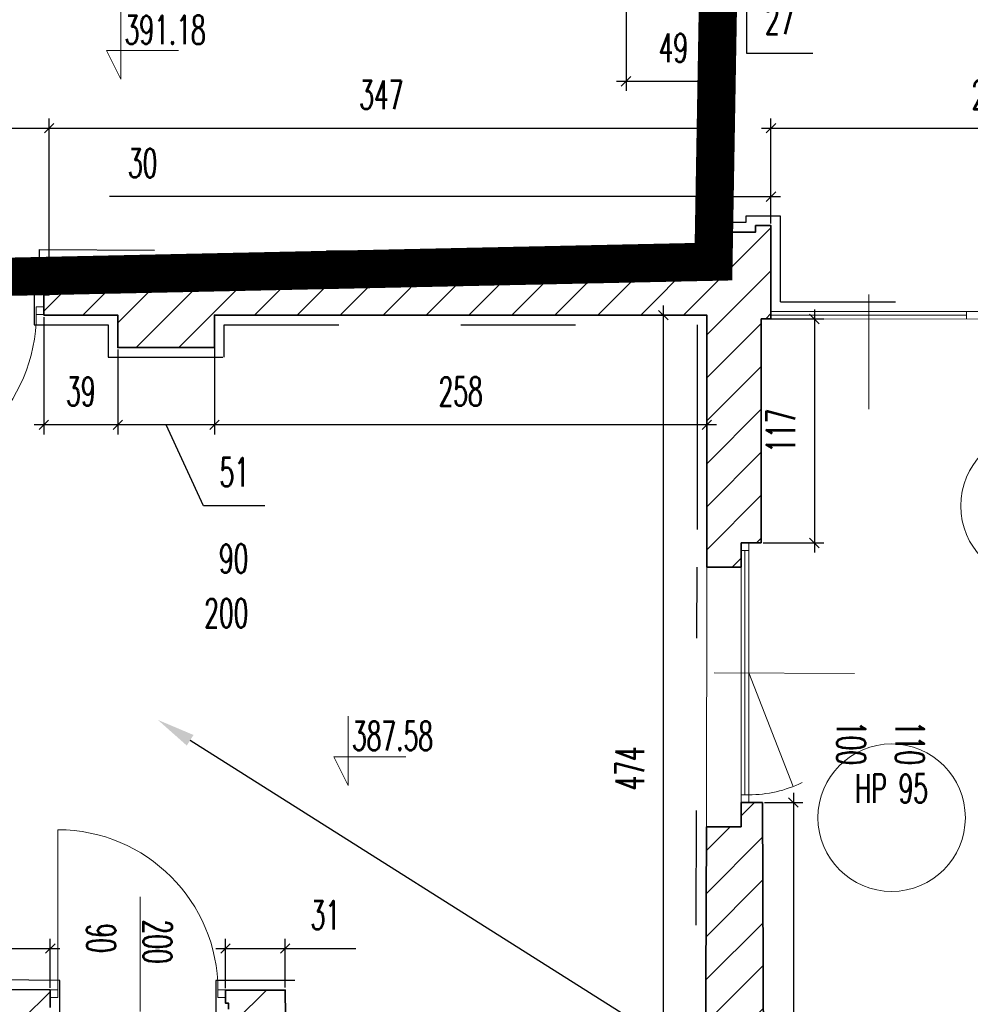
# Model space of a CAD drawing. Header units: millimetres. Extents: x 19887 to 192597, y -14203 to 39042.
# Tile 246 of 256: x 81842 to 82339, y -9787 to -9272. Entities that reach past the tile are written whole.
import ezdxf
from ezdxf import colors
from ezdxf.entities.mleader import LeaderData, LeaderLine
from ezdxf.math import Vec2, Vec3

# ---------------------------------------------------------------- set-up
doc = ezdxf.new("R2010")
doc.units = ezdxf.units.MM
doc.linetypes.add('ACAD_ISO03W100', pattern=[30, 12, -18])
doc.linetypes.add('DASHED2', pattern=[9.525, 6.35, -3.175])
doc.layers.get('Defpoints').update_dxf_attribs({"color": 4})
for name, color, linetype in [('A_DBA-RAMKI', 6, 'Continuous'), ('Sufit podwieszany', 252, 'Continuous'), ('Wymiarowanie', 3, 'Continuous'), ('Wypełnienie', 252, 'Continuous')]:
    doc.layers.add(name, color=color, linetype=linetype)
for name, color, linetype, lineweight in [('Basen_rzut_poziom_1_obrys', 252, 'Continuous', 35), ('Drzwi', 2, 'Continuous', 5), ('koty wysokościowe', 252, 'Continuous', 0), ('Okna', 252, 'Continuous', 5), ('Schody', 252, 'Continuous', 5)]:
    doc.layers.add(name, color=color, linetype=linetype, lineweight=lineweight)
doc.styles.add('ROMANS', font='romans.shx', dxfattribs={"width": 0.6})
doc.styles.get("Standard").update_dxf_attribs({"font": 'arial.ttf'})
doc.dimstyles.new('000001FB70622F18', dxfattribs={"dimtxt": 20, "dimasz": 5, "dimexe": 5, "dimexo": 1, "dimgap": 20, "dimtad": 1, "dimtoh": 1, "dimdec": 0, "dimtxsty": 'Standard', "dimblk": 'OBLIQUE', "dimcen": 0, "dimdle": 5, "dimclrd": 252, "dimclre": 252, "dimclrt": 252, "dimadec": 0, "dimazin": 0, "dimtfac": 1, "dimtdec": 0, "dimtmove": 0, "dimatfit": 3, "dimldrblk": 'OBLIQUE', "dimfxl": 150, "dimfxlon": 1, "dimlwd": 25, "dimlwe": 25, "dimarcsym": 1})
pattern_1 = [(45, (3252.028, -2175.285), (-11.22532, 11.22532), [])]

# ---------------------------------------------------------------- blocks, each defined once
blk = doc.blocks.new('_Oblique')
at = {"color": 0, "linetype": 'ByBlock', "lineweight": -2}
blk.add_line((-0.5, -0.5), (0.5, 0.5), dxfattribs=at)
blk = doc.blocks.new('*D832')
at = {"layer": 'Defpoints', "color": 0}
for p in [(3673.6, -4425.49), (3722.99, -4425.49), (3722.99, -4543.97)]:
    blk.add_point(p, dxfattribs=at)
at = {"layer": 'Wymiarowanie', "color": 252, "linetype": 'Continuous', "lineweight": 25}
for p, q in [((3673.6, -4426.49), (3673.6, -4548.97)), ((3722.99, -4426.49), (3722.99, -4548.97)), ((3668.6, -4543.97), (3727.99, -4543.97))]:
    blk.add_line(p, q, dxfattribs=at)
at = {"layer": 'Wymiarowanie', "color": 252, "linetype": 'ByBlock', "lineweight": 25, "xscale": 5, "yscale": 5, "zscale": 5, "rotation": 180}
blk.add_blockref('_Oblique', (3673.6, -4543.97), dxfattribs=at)
at = {"layer": 'Wymiarowanie', "color": 252, "linetype": 'ByBlock', "lineweight": 25, "xscale": 5, "yscale": 5, "zscale": 5}
blk.add_blockref('_Oblique', (3722.99, -4543.97), dxfattribs=at)
at = {"layer": 'Wymiarowanie', "color": 252, "insert": (3698.29, -4526.47), "char_height": 15, "attachment_point": 5, "style": 'ROMANS'}
blk.add_mtext('49', dxfattribs=at)
blk = doc.blocks.new('*D833')
at = {"layer": 'Defpoints', "color": 0}
for p in [(3722.99, -4425.49), (3750.45, -4440.68), (3750.45, -4489.4)]:
    blk.add_point(p, dxfattribs=at)
at = {"layer": 'Wymiarowanie', "color": 252, "linetype": 'Continuous', "lineweight": 25}
for p, q in [((3722.99, -4426.49), (3722.99, -4494.4)), ((3750.45, -4441.68), (3750.45, -4494.4)), ((3717.99, -4489.4), (3755.45, -4489.4)), ((3736.72, -4529.4), (3736.72, -4489.4)), ((3771.29, -4529.4), (3736.72, -4529.4))]:
    blk.add_line(p, q, dxfattribs=at)
at = {"layer": 'Wymiarowanie', "color": 252, "linetype": 'ByBlock', "lineweight": 25, "xscale": 5, "yscale": 5, "zscale": 5, "rotation": 180}
blk.add_blockref('_Oblique', (3722.99, -4489.4), dxfattribs=at)
at = {"layer": 'Wymiarowanie', "color": 252, "linetype": 'ByBlock', "lineweight": 25, "xscale": 5, "yscale": 5, "zscale": 5}
blk.add_blockref('_Oblique', (3750.45, -4489.4), dxfattribs=at)
at = {"layer": 'Wymiarowanie', "color": 252, "insert": (3754.01, -4511.9), "char_height": 15, "attachment_point": 5, "style": 'ROMANS'}
blk.add_mtext('27', dxfattribs=at)
blk = doc.blocks.new('*D841')
at = {"layer": 'Defpoints', "color": 0}
for p in [(3744.27, -4668.2), (3744.27, -4785.3), (3772.1, -4785.3)]:
    blk.add_point(p, dxfattribs=at)
at = {"layer": 'Wymiarowanie', "color": 252, "linetype": 'Continuous', "lineweight": 25}
for p, q in [((3772.1, -4663.2), (3772.1, -4790.3)), ((3745.27, -4668.2), (3777.1, -4668.2)), ((3745.27, -4785.3), (3777.1, -4785.3))]:
    blk.add_line(p, q, dxfattribs=at)
at = {"layer": 'Wymiarowanie', "color": 252, "linetype": 'ByBlock', "lineweight": 25, "xscale": 5, "yscale": 5, "zscale": 5}
for p, rotation in [((3772.1, -4668.2), 90), ((3772.1, -4785.3), 270)]:
    blk.add_blockref('_Oblique', p, dxfattribs=dict(at, rotation=rotation))
at = {"layer": 'Wymiarowanie', "color": 252, "insert": (3754.6, -4726.75), "char_height": 15, "attachment_point": 5, "rotation": 90, "style": 'ROMANS'}
blk.add_mtext('117', dxfattribs=at)
blk = doc.blocks.new('*D844')
at = {"layer": 'Defpoints', "color": 0}
for p in [(3744.91, -4921.01), (3746.37, -5269.26), (3761.11, -5269.26)]:
    blk.add_point(p, dxfattribs=at)
at = {"layer": 'Wymiarowanie', "color": 252, "linetype": 'Continuous', "lineweight": 25}
for p, q in [((3761.11, -4916.01), (3761.11, -5274.26)), ((3745.91, -4921.01), (3766.11, -4921.01)), ((3747.37, -5269.26), (3766.11, -5269.26))]:
    blk.add_line(p, q, dxfattribs=at)
at = {"layer": 'Wymiarowanie', "color": 252, "linetype": 'ByBlock', "lineweight": 25, "xscale": 5, "yscale": 5, "zscale": 5}
for p, rotation in [((3761.11, -4921.01), 90), ((3761.11, -5269.26), 270)]:
    blk.add_blockref('_Oblique', p, dxfattribs=dict(at, rotation=rotation))
at = {"layer": 'Wymiarowanie', "color": 252, "insert": (3743.61, -5095.13), "char_height": 15, "attachment_point": 5, "rotation": 90, "style": 'ROMANS'}
blk.add_mtext('348', dxfattribs=at)
blk = doc.blocks.new('*D849')
at = {"layer": 'Defpoints', "color": 0}
for p in [(3693.13, -4666.23), (3714.77, -4666.23), (3714.77, -5140.19)]:
    blk.add_point(p, dxfattribs=at)
at = {"layer": 'Wymiarowanie', "color": 252, "linetype": 'Continuous', "lineweight": 25}
for p, q in [((3693.13, -5145.19), (3693.13, -4661.23)), ((3713.77, -4666.23), (3688.13, -4666.23)), ((3713.77, -5140.19), (3688.13, -5140.19))]:
    blk.add_line(p, q, dxfattribs=at)
at = {"layer": 'Wymiarowanie', "color": 252, "linetype": 'ByBlock', "lineweight": 25, "xscale": 5, "yscale": 5, "zscale": 5}
for p, rotation in [((3693.13, -4666.23), 90), ((3693.13, -5140.19), 270)]:
    blk.add_blockref('_Oblique', p, dxfattribs=dict(at, rotation=rotation))
at = {"layer": 'Wymiarowanie', "color": 252, "insert": (3675.63, -4903.21), "char_height": 15, "attachment_point": 5, "rotation": 90, "style": 'ROMANS'}
blk.add_mtext('474', dxfattribs=at)
blk = doc.blocks.new('*D851')
at = {"layer": 'Defpoints', "color": 0}
for p in [(3458.31, -4666.23), (3715.83, -4666.23), (3458.31, -4723.58)]:
    blk.add_point(p, dxfattribs=at)
at = {"layer": 'Wymiarowanie', "color": 252, "linetype": 'Continuous', "lineweight": 25}
for p, q in [((3458.31, -4667.23), (3458.31, -4728.58)), ((3715.83, -4667.23), (3715.83, -4728.58)), ((3720.83, -4723.58), (3453.31, -4723.58))]:
    blk.add_line(p, q, dxfattribs=at)
at = {"layer": 'Wymiarowanie', "color": 252, "linetype": 'ByBlock', "lineweight": 25, "xscale": 5, "yscale": 5, "zscale": 5, "rotation": 180}
blk.add_blockref('_Oblique', (3458.31, -4723.58), dxfattribs=at)
at = {"layer": 'Wymiarowanie', "color": 252, "linetype": 'ByBlock', "lineweight": 25, "xscale": 5, "yscale": 5, "zscale": 5}
blk.add_blockref('_Oblique', (3715.83, -4723.58), dxfattribs=at)
at = {"layer": 'Wymiarowanie', "color": 252, "insert": (3587.07, -4706.08), "char_height": 15, "attachment_point": 5, "style": 'ROMANS'}
blk.add_mtext('258', dxfattribs=at)
blk = doc.blocks.new('*D834')
at = {"layer": 'Defpoints', "color": 0}
for p in [(3458.31, -4666.23), (3407.76, -4683.22), (3407.76, -4723.58)]:
    blk.add_point(p, dxfattribs=at)
at = {"layer": 'Wymiarowanie', "color": 252, "linetype": 'Continuous', "lineweight": 25}
for p, q in [((3458.31, -4667.23), (3458.31, -4728.58)), ((3407.76, -4684.22), (3407.76, -4728.58)), ((3463.31, -4723.58), (3402.76, -4723.58)), ((3452.65, -4765.87), (3433.04, -4723.58)), ((3484.65, -4765.87), (3452.65, -4765.87))]:
    blk.add_line(p, q, dxfattribs=at)
at = {"layer": 'Wymiarowanie', "color": 252, "linetype": 'ByBlock', "lineweight": 25, "xscale": 5, "yscale": 5, "zscale": 5, "rotation": 180}
blk.add_blockref('_Oblique', (3407.76, -4723.58), dxfattribs=at)
at = {"layer": 'Wymiarowanie', "color": 252, "linetype": 'ByBlock', "lineweight": 25, "xscale": 5, "yscale": 5, "zscale": 5}
blk.add_blockref('_Oblique', (3458.31, -4723.58), dxfattribs=at)
at = {"layer": 'Wymiarowanie', "color": 252, "insert": (3468.65, -4748.37), "char_height": 15, "attachment_point": 5, "style": 'ROMANS'}
blk.add_mtext('51', dxfattribs=at)
blk = doc.blocks.new('*D853')
at = {"layer": 'Defpoints', "color": 0}
for p in [(3369.09, -4666.23), (3407.76, -4683.22), (3369.09, -4723.58)]:
    blk.add_point(p, dxfattribs=at)
at = {"layer": 'Wymiarowanie', "color": 252, "linetype": 'Continuous', "lineweight": 25}
for p, q in [((3369.09, -4667.23), (3369.09, -4728.58)), ((3407.76, -4684.22), (3407.76, -4728.58)), ((3412.76, -4723.58), (3364.09, -4723.58))]:
    blk.add_line(p, q, dxfattribs=at)
at = {"layer": 'Wymiarowanie', "color": 252, "linetype": 'ByBlock', "lineweight": 25, "xscale": 5, "yscale": 5, "zscale": 5, "rotation": 180}
blk.add_blockref('_Oblique', (3369.09, -4723.58), dxfattribs=at)
at = {"layer": 'Wymiarowanie', "color": 252, "linetype": 'ByBlock', "lineweight": 25, "xscale": 5, "yscale": 5, "zscale": 5}
blk.add_blockref('_Oblique', (3407.76, -4723.58), dxfattribs=at)
at = {"layer": 'Wymiarowanie', "color": 252, "insert": (3388.43, -4706.08), "char_height": 15, "attachment_point": 5, "style": 'ROMANS'}
blk.add_mtext('39', dxfattribs=at)
blk = doc.blocks.new('*D871')
at = {"layer": 'Defpoints', "color": 0}
for p in [(3371.87, -4568.48), (3273.79, -4636.95), (3371.87, -4636.95)]:
    blk.add_point(p, dxfattribs=at)
at = {"layer": 'Wymiarowanie', "color": 252, "linetype": 'Continuous', "lineweight": 25}
for p, q in [((3273.79, -4635.95), (3273.79, -4563.48)), ((3371.87, -4635.95), (3371.87, -4563.48)), ((3268.79, -4568.48), (3376.87, -4568.48))]:
    blk.add_line(p, q, dxfattribs=at)
at = {"layer": 'Wymiarowanie', "color": 252, "linetype": 'ByBlock', "lineweight": 25, "xscale": 5, "yscale": 5, "zscale": 5, "rotation": 180}
blk.add_blockref('_Oblique', (3273.79, -4568.48), dxfattribs=at)
at = {"layer": 'Wymiarowanie', "color": 252, "linetype": 'ByBlock', "lineweight": 25, "xscale": 5, "yscale": 5, "zscale": 5}
blk.add_blockref('_Oblique', (3371.87, -4568.48), dxfattribs=at)
at = {"layer": 'Wymiarowanie', "color": 252, "insert": (3322.83, -4550.98), "char_height": 15, "attachment_point": 5, "style": 'ROMANS'}
blk.add_mtext('98', dxfattribs=at)
blk = doc.blocks.new('*D859')
at = {"layer": 'Defpoints', "color": 0}
for p in [(3719.31, -4568.48), (3719.31, -4622.78), (3371.87, -4636.95)]:
    blk.add_point(p, dxfattribs=at)
at = {"layer": 'Wymiarowanie', "color": 252, "linetype": 'Continuous', "lineweight": 25}
for p, q in [((3371.87, -4635.95), (3371.87, -4563.48)), ((3719.31, -4621.78), (3719.31, -4563.48)), ((3366.87, -4568.48), (3724.31, -4568.48))]:
    blk.add_line(p, q, dxfattribs=at)
at = {"layer": 'Wymiarowanie', "color": 252, "linetype": 'ByBlock', "lineweight": 25, "xscale": 5, "yscale": 5, "zscale": 5, "rotation": 180}
blk.add_blockref('_Oblique', (3371.87, -4568.48), dxfattribs=at)
at = {"layer": 'Wymiarowanie', "color": 252, "linetype": 'ByBlock', "lineweight": 25, "xscale": 5, "yscale": 5, "zscale": 5}
blk.add_blockref('_Oblique', (3719.31, -4568.48), dxfattribs=at)
at = {"layer": 'Wymiarowanie', "color": 252, "insert": (3545.59, -4550.98), "char_height": 15, "attachment_point": 5, "style": 'ROMANS'}
blk.add_mtext('347', dxfattribs=at)
blk = doc.blocks.new('*D860')
at = {"layer": 'Defpoints', "color": 0}
for p in [(3982.42, -4568.48), (3749.39, -4619.39), (3982.42, -4638.84)]:
    blk.add_point(p, dxfattribs=at)
at = {"layer": 'Wymiarowanie', "color": 252, "linetype": 'Continuous', "lineweight": 25}
for p, q in [((3749.39, -4618.39), (3749.39, -4563.48)), ((3982.42, -4637.84), (3982.42, -4563.48)), ((3744.39, -4568.48), (3987.42, -4568.48))]:
    blk.add_line(p, q, dxfattribs=at)
at = {"layer": 'Wymiarowanie', "color": 252, "linetype": 'ByBlock', "lineweight": 25, "xscale": 5, "yscale": 5, "zscale": 5, "rotation": 180}
blk.add_blockref('_Oblique', (3749.39, -4568.48), dxfattribs=at)
at = {"layer": 'Wymiarowanie', "color": 252, "linetype": 'ByBlock', "lineweight": 25, "xscale": 5, "yscale": 5, "zscale": 5}
blk.add_blockref('_Oblique', (3982.42, -4568.48), dxfattribs=at)
at = {"layer": 'Wymiarowanie', "color": 252, "insert": (3865.9, -4550.98), "char_height": 15, "attachment_point": 5, "style": 'ROMANS'}
blk.add_mtext('233', dxfattribs=at)
blk = doc.blocks.new('*D1008')
at = {"layer": 'Defpoints', "color": 0}
for p in [(3372.41, -4997.37), (3256.44, -5018.03), (3372.41, -5018.99)]:
    blk.add_point(p, dxfattribs=at)
at = {"layer": 'Wymiarowanie', "color": 252, "linetype": 'Continuous', "lineweight": 25}
for p, q in [((3256.44, -5017.03), (3256.44, -4992.37)), ((3372.41, -5017.99), (3372.41, -4992.37)), ((3251.44, -4997.37), (3377.41, -4997.37))]:
    blk.add_line(p, q, dxfattribs=at)
at = {"layer": 'Wymiarowanie', "color": 252, "linetype": 'ByBlock', "lineweight": 25, "xscale": 5, "yscale": 5, "zscale": 5, "rotation": 180}
blk.add_blockref('_Oblique', (3256.44, -4997.37), dxfattribs=at)
at = {"layer": 'Wymiarowanie', "color": 252, "linetype": 'ByBlock', "lineweight": 25, "xscale": 5, "yscale": 5, "zscale": 5}
blk.add_blockref('_Oblique', (3372.41, -4997.37), dxfattribs=at)
at = {"layer": 'Wymiarowanie', "color": 252, "insert": (3314.43, -4979.87), "char_height": 15, "attachment_point": 5, "style": 'ROMANS'}
blk.add_mtext('116', dxfattribs=at)
blk = doc.blocks.new('*D1004')
at = {"layer": 'Defpoints', "color": 0}
for p in [(3495.31, -4997.37), (3464.1, -5019.15), (3495.31, -5018.77)]:
    blk.add_point(p, dxfattribs=at)
at = {"layer": 'Wymiarowanie', "color": 252, "linetype": 'Continuous', "lineweight": 25}
for p, q in [((3464.1, -5018.15), (3464.1, -4992.37)), ((3495.31, -5017.77), (3495.31, -4992.37)), ((3459.1, -4997.37), (3495.31, -4997.37)), ((3495.31, -4997.37), (3532.31, -4997.37))]:
    blk.add_line(p, q, dxfattribs=at)
at = {"layer": 'Wymiarowanie', "color": 252, "linetype": 'ByBlock', "lineweight": 25, "xscale": 5, "yscale": 5, "zscale": 5, "rotation": 180}
blk.add_blockref('_Oblique', (3464.1, -4997.37), dxfattribs=at)
at = {"layer": 'Wymiarowanie', "color": 252, "linetype": 'ByBlock', "lineweight": 25, "xscale": 5, "yscale": 5, "zscale": 5}
blk.add_blockref('_Oblique', (3495.31, -4997.37), dxfattribs=at)
at = {"layer": 'Wymiarowanie', "color": 252, "insert": (3516.31, -4979.87), "char_height": 15, "attachment_point": 5, "style": 'ROMANS'}
blk.add_mtext('31', dxfattribs=at)
blk = doc.blocks.new('*D1019')
at = {"layer": 'Defpoints', "color": 0}
for p in [(3749.39, -4604.22), (3719.31, -4622.78), (3749.39, -4619.39)]:
    blk.add_point(p, dxfattribs=at)
at = {"layer": 'Schody', "color": 252, "linetype": 'Continuous', "lineweight": 25}
for p, q in [((3719.31, -4621.78), (3719.31, -4599.22)), ((3749.39, -4618.39), (3749.39, -4599.22)), ((3719.31, -4604.22), (3403.48, -4604.22)), ((3714.31, -4604.22), (3754.39, -4604.22))]:
    blk.add_line(p, q, dxfattribs=at)
at = {"layer": 'Schody', "color": 252, "linetype": 'ByBlock', "lineweight": 25, "xscale": 5, "yscale": 5, "zscale": 5, "rotation": 180}
blk.add_blockref('_Oblique', (3719.31, -4604.22), dxfattribs=at)
at = {"layer": 'Schody', "color": 252, "linetype": 'ByBlock', "lineweight": 25, "xscale": 5, "yscale": 5, "zscale": 5}
blk.add_blockref('_Oblique', (3749.39, -4604.22), dxfattribs=at)
at = {"layer": 'Schody', "color": 252, "insert": (3420.77, -4586.72), "char_height": 15, "attachment_point": 5, "style": 'ROMANS'}
blk.add_mtext('30', dxfattribs=at)
blk = doc.blocks.new('G$CF5E15B28')
at = {"layer": 'Wypełnienie'}
h = blk.add_hatch(dxfattribs=at)
h.set_pattern_fill('ANSI31', color=253, scale=5, angle=90)
h.set_pattern_definition(pattern_1)
h.paths.add_polyline_path([(3134.39, -4844.85), (3095.99, -4844.85), (3095.99, -4685.26), (3120.88, -4685.26), (3120.88, -4665.53), (3242.97, -4665.53), (3241.96, -4754.68), (3248.73, -4754.68), (3248.73, -4757.46), (3258.8, -4757.46), (3258.8, -4665.82), (3276.06, -4665.82), (3276.06, -4655.55), (3273.79, -4655.55), (3273.79, -4636.95), (2893.61, -4636.95), (2893.61, -4655.41), (2891.48, -4655.41), (2891.48, -4665.07), (2919.56, -4665.07), (2918.65, -4909.54), (2928.08, -4909.54), (2928.08, -4907.6), (2934.07, -4907.6), (2935.79, -4665.73), (3079.92, -4665.73), (3079.92, -5018.47), (2933.42, -5017.47), (2933.42, -5005.11), (2927.28, -5005.11), (2927.28, -5002.61), (2917.46, -5002.61), (2917.46, -5018.12), (2804.04, -5016.96), (2804.04, -5026.56), (2806.81, -5026.56), (2806.81, -5034.49), (3079.06, -5034.49), (3078.65, -5236.7), (2695.28, -5235.92), (2696.92, -5033.97), (2708.97, -5034.36), (2708.97, -5026.29), (2711.05, -5026.29), (2711.05, -5016.63), (2681.38, -5016.63), (2681.38, -5140.85), (2665.87, -5140.85), (2665.87, -5152.93), (2669.77, -5152.93), (2669.77, -5158), (2681.34, -5158), (2681.34, -5266.86), (2760.48, -5266.21), (2760.48, -5291.28), (2797.66, -5291.28), (2797.66, -5265.43), (3320.5, -5263.08), (3320.5, -5289.59), (3356.37, -5289.59), (3356.37, -5263.86), (3494.98, -5262.94), (3493.09, -5152.78), (3505.39, -5152.78), (3505.39, -5147.14), (3508.47, -5147.14), (3508.47, -5140.19), (3496.78, -5140.19), (3495.32, -5019.15), (3464.1, -5019.15), (3464.1, -5026.02), (3465.72, -5026.02), (3465.72, -5029.03), (3468.1, -5029.03), (3468.1, -5035.06), (3479.56, -5035), (3480.56, -5237.08), (3096.8, -5236.76), (3096.8, -5060.51), (3134.85, -5060.51), (3134.85, -5034.39), (3370.65, -5034.39), (3370.65, -5028.29), (3372.41, -5028.29), (3372.41, -5018.99), (3256.44, -5018.03), (3257.83, -4850.45), (3247.9, -4850.45), (3247.9, -4853.48), (3242.41, -4853.48), (3242.41, -5017.92), (3134.39, -5017.02)])
h.paths.add_polyline_path([(3749.39, -4619.39), (3741.31, -4619.39), (3741.31, -4622.78), (3719.31, -4622.78), (3719.31, -4638.27), (3371.87, -4636.95), (3371.87, -4655.55), (3369.09, -4655.55), (3369.09, -4666.23), (3407.76, -4666.23), (3407.76, -4683.22), (3458.31, -4683.22), (3458.31, -4666.23), (3715.83, -4666.23), (3715.78, -4797.98), (3733.78, -4797.98), (3733.78, -4785.3), (3744.27, -4785.3), (3744.27, -4668.2), (3749.39, -4668.2)])
h = blk.add_hatch(dxfattribs=at)
h.set_pattern_fill('ANSI31', color=253, scale=5, angle=90)
h.set_pattern_definition(pattern_1)
h.paths.add_polyline_path([(2040.97, -6527.02), (2041.3, -6461.08), (2661.1, -6455.77), (3095.54, -6457.38), (3095.38, -6471.66), (3096.9, -6471.66), (3099.83, -6465.3), (3104.73, -6478.03), (3107.18, -6471.66), (3110.34, -6471.51), (3110.49, -6457.38), (3244.11, -6458.18), (3244.11, -6466.15), (3254.73, -6466.15), (3255.38, -6463.33), (3255.4, -6458.2), (3382.25, -6458.63), (3382.17, -6473.74), (3385.62, -6473.74), (3388.55, -6467.37), (3393.45, -6480.11), (3395.9, -6473.74), (3399.06, -6473.59), (3399.15, -6457.29), (3523.98, -6458.7), (3523.98, -6464.32), (3533.57, -6464.32), (3534.93, -6462.46), (3534.93, -6458.53), (3734.37, -6459.18), (3734.2, -6474), (3736.37, -6474), (3740.56, -6464.9), (3747.56, -6483.09), (3751.06, -6474), (3754.63, -6473.82), (3754.66, -6441.84), (3766.55, -6441.84), (3766.55, -6394.39), (3752.94, -6394.39), (3744.91, -4921.01), (3733.78, -4921.01), (3733.78, -4933.69), (3715.66, -4933.69), (3714.77, -5140.19), (3599.81, -5140.19), (3599.81, -5147.14), (3605.2, -5147.14), (3605.2, -5151.75), (3714.72, -5151.44), (3720.1, -6429.06), (2019.26, -6431.66), (2019.26, -6462.65), (2023.81, -6462.65), (2023.81, -6526.97)])
at = {"layer": 'Basen_rzut_poziom_1_obrys', "color": 253, "elevation": 0}
for points in [[(3369.09, -4655.55), (3371.87, -4655.55), (3371.87, -4636.95), (3719.31, -4638.27), (3719.31, -4622.78)], [(3744.27, -4785.3), (3744.27, -4668.2), (3749.39, -4668.2), (3749.39, -4619.39), (3741.31, -4619.39), (3741.31, -4622.78), (3719.31, -4622.78)], [(3369.09, -4655.55), (3369.09, -4666.23), (3407.76, -4666.23), (3407.76, -4683.22), (3458.31, -4683.22), (3458.31, -4666.23), (3587.18, -4666.23), (3715.83, -4666.23), (3715.83, -4718.35), (3715.78, -4797.98)], [(3749.39, -4664.34), (3749.39, -4668.2)], [(3744.27, -4785.3), (3733.78, -4785.3)], [(3733.78, -4797.98), (3733.78, -4785.3)], [(3715.78, -4797.98), (3733.78, -4797.98)], [(3733.78, -4933.69), (3733.78, -4921.01)], [(3733.78, -4933.69), (3733.78, -4921.01)], [(3733.78, -4921.01), (3744.91, -4921.01)], [(3714.77, -5140.19), (3715.66, -4933.69), (3715.66, -4933.69), (3715.66, -4933.69)], [(3715.66, -4933.69), (3733.78, -4933.69)], [(3496.78, -5140.19), (3495.32, -5019.15), (3464.1, -5019.15), (3464.1, -5026.02), (3465.72, -5026.02), (3465.72, -5029.03)], [(3372.41, -5028.29), (3372.41, -5018.99), (3256.44, -5018.03)]]:
    blk.add_lwpolyline(points, dxfattribs=at)
at = {"layer": 'Basen_rzut_poziom_1_obrys', "color": 253, "linetype": 'ByBlock', "elevation": 0}
blk.add_lwpolyline([(3744.91, -4921.01), (3746.37, -5269.26), (3746.37, -5269.26), (3746.37, -5269.26), (3746.37, -5269.26)], dxfattribs=at)
at = {"layer": 'Drzwi', "color": 253, "elevation": 0}
for points in [[(3364.09, -4655.55), (3366.87, -4655.55)], [(3376.41, -5018.99), (3376.41, -4935.3)], [(3419.37, -5010.28), (3419.37, -4970.28)], [(3419.37, -5010.28), (3419.37, -5030.28)]]:
    blk.add_lwpolyline(points, dxfattribs=at)
for points in [[(3365.09, -4665.82), (3369.09, -4665.82), (3369.09, -4661.82), (3365.09, -4661.82)], [(3372.41, -5018.99), (3376.41, -5018.99), (3376.41, -5022.99), (3372.41, -5022.99)], [(3460.1, -5018.99), (3464.1, -5018.99), (3464.1, -5022.99), (3460.1, -5022.99)]]:
    blk.add_lwpolyline(points, close=True, dxfattribs=at)
at = {"layer": 'Drzwi', "color": 253}
for centre, radius, start, end in [((3280.06, -4665.82, 0), 85.04, 270, 0), ((3376.41, -5018.99, 0), 83.69, 0, 90)]:
    blk.add_arc(centre, radius, start, end, dxfattribs=at)
at = {"layer": 'koty wysokościowe', "color": 253, "elevation": 0}
for points in [[(3409.42, -4506.65), (3409.42, -4542.88)], [(3401.92, -4527.88), (3409.42, -4527.88)], [(3409.42, -4542.88), (3401.92, -4527.88)], [(3409.42, -4527.88), (3439.42, -4527.88)], [(3528.32, -4875.85), (3528.32, -4912.08)], [(3520.82, -4897.08), (3528.32, -4897.08)], [(3528.32, -4912.08), (3520.82, -4897.08)], [(3528.32, -4897.08), (3558.32, -4897.08)]]:
    blk.add_lwpolyline(points, dxfattribs=at)
at = {"layer": 'Okna', "color": 253, "elevation": 0}
for points in [[(3800.52, -4655.41), (3800.52, -4715.41)], [(3965.54, -4668.34), (3965.54, -4664.34), (3749.39, -4664.34)], [(3749.39, -4666.27), (3851.64, -4666.3)], [(3749.39, -4668.2), (3965.54, -4668.34)], [(3851.64, -4664.34), (3851.64, -4668.26)], [(3735.78, -4789.3), (3735.78, -4917.01)], [(3737.78, -4917.01), (3737.78, -4789.3)], [(3715.66, -4933.69), (3715.78, -4797.98)], [(3733.78, -4797.98), (3733.78, -4797.98), (3733.78, -4933.69)], [(3719.72, -4853.16), (3793.06, -4853.56)], [(3737.78, -4853.16), (3761.06, -4912.62)]]:
    blk.add_lwpolyline(points, dxfattribs=at)
for points in [[(3733.78, -4789.3), (3737.78, -4789.3), (3737.78, -4785.3), (3733.78, -4785.3)], [(3733.78, -4921.01), (3737.78, -4921.01), (3737.78, -4917.01), (3733.78, -4917.01)]]:
    blk.add_lwpolyline(points, close=True, dxfattribs=at)
at = {"layer": 'Okna', "color": 253}
for centre in [(3887.21, -4765.95, 0), (3812.49, -4928.97, 0)]:
    blk.add_circle(centre, 38.57, dxfattribs=at)
blk.add_arc((3737.78, -4853.16, 0), 63.86, 270, 295.8665, dxfattribs=at)
at = {"layer": 'Sufit podwieszany', "color": 253, "linetype": 'ACAD_ISO03W100', "ltscale": 5, "elevation": 0}
for points in [[(3754.45, -4659.31), (3754.45, -4659.31), (3754.45, -4659.31), (3754.39, -4614.39), (3736.31, -4614.39), (3736.31, -4617.78), (3714.31, -4617.78)], [(3366.87, -4655.55), (3366.87, -4631.94), (3714.31, -4633.25), (3714.31, -4617.78)], [(3754.45, -4659.31), (3977.6, -4659.31), (3977.6, -4633.84), (3982.42, -4633.84)], [(3364.09, -4655.55), (3364.09, -4671.23), (3402.76, -4671.23), (3402.76, -4688.22), (3463.31, -4688.22), (3463.31, -4671.23), (3587.18, -4671.23), (3710.83, -4671.23), (3710.83, -4718.35), (3710.78, -4797.97)], [(3709.79, -5135.19), (3710.78, -4797.97)], [(3501.72, -5135.19), (3500.26, -5014.15), (3459.1, -5014.15), (3459.1, -5031.02)], [(3377.41, -5033.29), (3377.41, -5014.03), (3261.48, -5013.07)]]:
    blk.add_lwpolyline(points, dxfattribs=at)
at = {"layer": 'Drzwi', "color": 253, "char_height": 15, "width": 190.2964, "attachment_point": 3, "style": 'ROMANS'}
for s, insert in [('90', (3476.08, -4786.03, 0)), ('200', (3476.08, -4814.51, 0))]:
    blk.add_mtext(s, dxfattribs=dict(at, insert=insert))
at = {"layer": 'Drzwi', "color": 253, "char_height": 15, "width": 190.2964, "attachment_point": 7, "rotation": 270, "style": 'ROMANS'}
for s, insert in [('200', (3421.02, -4982.2, 0)), ('90', (3391.59, -4984.23, 0))]:
    blk.add_mtext(s, dxfattribs=dict(at, insert=insert))
at = {"layer": 'koty wysokościowe', "color": 253, "char_height": 15, "width": 21553.2844, "attachment_point": 1, "style": 'ROMANS'}
for s, insert in [('391.18', (3411.31, -4509.56, 0)), ('387.58', (3530.21, -4878.76, 0))]:
    blk.add_mtext(s, dxfattribs=dict(at, insert=insert))
at = {"layer": 'Okna', "color": 253, "char_height": 15, "width": 190.2964, "attachment_point": 3, "rotation": 270, "style": 'ROMANS'}
for s, insert in [('100', (3798.86, -4901.52, 0)), ('110', (3829.51, -4901.52, 0))]:
    blk.add_mtext(s, dxfattribs=dict(at, insert=insert))
at = {"layer": 'Okna', "color": 253, "char_height": 15, "style": 'ROMANS'}
for s, insert, width, attachment_point in [('135', (3964.4, -4833.85, 0), 190.2964, 3), ('135', (3964.29, -4863.99, 0), 190.2964, 3), ('HP 95', (3793.35, -4906.17, 0), 157.2908, 1)]:
    blk.add_mtext(s, dxfattribs=dict(at, insert=insert, width=width, attachment_point=attachment_point))
at = {"layer": 'Schody', "color": 253}
dim = blk.add_linear_dim(base=(3749.39, -4604.22, 0), p1=(3719.31, -4622.78, 0), p2=(3749.39, -4619.39, 0), angle=0, dimstyle='000001FB70622F18', override={"dimtxt": 15, "dimgap": 10, "dimtxsty": 'ROMANS'}, dxfattribs=at)
dim.commit()
dim.dimension.update_dxf_attribs({"geometry": '*D1019', "text_midpoint": (3420.77, -4604.22, 0), "dimtype": 160})
at = {"layer": 'Wymiarowanie', "color": 253}
for base, p1, p2, override, picture, middle in [((3722.99, -4543.97, 0), (3673.6, -4425.49, 0), (3722.99, -4425.49, 0), {"dimtxt": 15, "dimgap": 10, "dimtxsty": 'ROMANS'}, '*D832', (3698.29, -4543.97, 0)), ((3407.76, -4723.58, 0), (3458.31, -4666.23, 0), (3407.76, -4683.22, 0), {"dimtxt": 15, "dimgap": 10, "dimtxsty": 'ROMANS', "dimtmove": 1}, '*D834', (3462.65, -4765.87, 0))]:
    dim = blk.add_linear_dim(base=base, p1=p1, p2=p2, angle=0, dimstyle='000001FB70622F18', override=override, dxfattribs=at)
    dim.commit()
    dim.dimension.update_dxf_attribs({"geometry": picture, "text_midpoint": middle, "dimtype": 160})
for base, p1, p2, angle, override, picture, middle in [((3750.45, -4489.4, 0), (3722.99, -4425.49, 0), (3750.45, -4440.68, 0), 0, {"dimtxt": 15, "dimgap": 10, "dimtxsty": 'ROMANS', "dimtmove": 1}, '*D833', (3746.72, -4511.9, 0)), ((3371.87, -4568.48, 0), (3273.79, -4636.95, 0), (3371.87, -4636.95, 0), 0, {"dimtxt": 15, "dimgap": 10, "dimtxsty": 'ROMANS', "dimtmove": 1}, '*D871', (3322.83, -4550.98, 0)), ((3719.31, -4568.48, 0), (3371.87, -4636.95, 0), (3719.31, -4622.78, 0), 0, {"dimtxt": 15, "dimgap": 10, "dimtxsty": 'ROMANS', "dimtmove": 1}, '*D859', (3545.59, -4550.98, 0)), ((3982.42, -4568.48, 0), (3749.39, -4619.39, 0), (3982.42, -4638.84, 0), 0, {"dimtxt": 15, "dimgap": 10, "dimtxsty": 'ROMANS', "dimtmove": 1}, '*D860', (3865.9, -4550.98, 0)), ((3693.13, -4666.23, 0), (3714.77, -5140.19, 0), (3714.77, -4666.23, 0), 90, {"dimtxt": 15, "dimgap": 10, "dimtxsty": 'ROMANS'}, '*D849', (3675.63, -4903.21, 0)), ((3772.1, -4785.3, 0), (3744.27, -4668.2, 0), (3744.27, -4785.3, 0), 90, {"dimtxt": 15, "dimgap": 10, "dimtxsty": 'ROMANS'}, '*D841', (3754.6, -4726.75, 0)), ((3369.09, -4723.58, 0), (3407.76, -4683.22, 0), (3369.09, -4666.23, 0), 0, {"dimtxt": 15, "dimgap": 10, "dimtxsty": 'ROMANS', "dimtmove": 1}, '*D853', (3388.43, -4706.08, 0)), ((3458.31, -4723.58, 0), (3715.83, -4666.23, 0), (3458.31, -4666.23, 0), 0, {"dimtxt": 15, "dimgap": 10, "dimtxsty": 'ROMANS'}, '*D851', (3587.07, -4706.08, 0)), ((3761.11, -5269.26, 0), (3744.91, -4921.01, 0), (3746.37, -5269.26, 0), 90, {"dimtxt": 15, "dimgap": 10, "dimtxsty": 'ROMANS', "dimtmove": 1}, '*D844', (3743.61, -5095.13, 0)), ((3372.41, -4997.37, 0), (3256.44, -5018.03, 0), (3372.41, -5018.99, 0), 0, {"dimtxt": 15, "dimgap": 10, "dimtxsty": 'ROMANS'}, '*D1008', (3314.43, -4979.87, 0)), ((3495.31, -4997.37, 0), (3464.1, -5019.15, 0), (3495.31, -5018.77, 0), 0, {"dimtxt": 15, "dimgap": 10, "dimtxsty": 'ROMANS'}, '*D1004', (3516.31, -4979.87, 0))]:
    dim = blk.add_linear_dim(base=base, p1=p1, p2=p2, angle=angle, dimstyle='000001FB70622F18', override=override, dxfattribs=at)
    dim.commit()
    dim.dimension.update_dxf_attribs({"geometry": picture, "text_midpoint": middle})
at = {"layer": 'Schody', "color": 253}
ml = blk.add_multileader_mtext('Standard', dxfattribs=at)
ml.set_content('', color=253)
ml.set_leader_properties()
ml.build(insert=Vec2(0, 0))
ml.multileader.update_dxf_attribs({"text_top_attachment_type": 0, "text_bottom_attachment_type": 0, "dogleg_length": 0.8, "arrow_head_size": 20})
ctx = ml.context
ctx.base_point, ctx.char_height, ctx.arrow_head_size, ctx.landing_gap_size, ctx.plane_origin, ctx.plane_x_axis, ctx.plane_y_axis = Vec3(3864.2, -5152.13, 0), 0.4, 20, 0.2, Vec3(3863.4, -5152.13, 0), Vec3(1, 0, 0), Vec3(0, 1, 0)
ctx.attachment_type = 2
notes = []
notes.append((ctx, [(1, (1, 1, 0), (3863.4, -5152.13, 0), (1, 0, 0), 0.8, [(0, [(3428.68, -4877.83, 0)], 256, [])])]))
ctx.mtext.insert, ctx.mtext.text_direction, ctx.mtext.flow_direction = Vec3(3864.4, -5152.13, 0), Vec3(1, 0, 0), 5
for ctx, leaders in notes:
    for number, flags, end, landing, length, lines in leaders:
        leader = LeaderData()
        leader.index, (leader.has_last_leader_line, leader.has_dogleg_vector, leader.attachment_direction) = number, flags
        leader.last_leader_point, leader.dogleg_vector, leader.dogleg_length = Vec3(end), Vec3(landing), length
        for number, points, colour, breaks in lines:
            line = LeaderLine()
            line.index, line.vertices, line.color, line.breaks = number, Vec3.list(points), colors.encode_raw_color(colour), breaks
            leader.lines.append(line)
        ctx.leaders.append(leader)

msp = doc.modelspace()

# ---------------------------------------------------------------- linework, layer by layer
at = {"layer": 'A_DBA-RAMKI', "color": 210, "linetype": 'DASHED2', "ltscale": 10, "elevation": 0}
msp.add_lwpolyline([(82461.61, -9160.78, 20, 20, 0), (82208.63, -9159.54, 20, 20, 0), (82204.49, -9398.49, 20, 20, 0), (80964.28, -9425.02, 20, 20, 0), (80963.41, -9995.19, 20, 20, 0), (80432.41, -9995.19, 20, 20, 0), (80391.4, -9950.79, 20, 20, 0), (80391.82, -9921.24, 20, 20, 0), (80363.4, -9920.48, 20, 20, 0), (80363.4, -9762.19, 20, 20, 0), (80284.41, -9762.19, 20, 20, 0), (80203.77, -9674.9, 20, 20, 0), (80203.72, -9184.42, 20, 20, 0), (80934.73, -9189.57, 20, 20, 0), (80940.84, -8807.43, 20, 20, 0), (80940.84, -8807.43, 20, 20, 0), (80940.84, -8807.43, 20, 20, 0), (80841.34, -8807.38, 20, 20, 0), (80841.34, -8553.98, 20, 20, 0), (78295.8, -8551.46, 20, 20, 0)], format="xyseb", dxfattribs=at)

# ---------------------------------------------------------------- block references
msp.add_blockref('G$CF5E15B28', (78485.18, -4760.22, 0))

doc.saveas('drawing.dxf')
